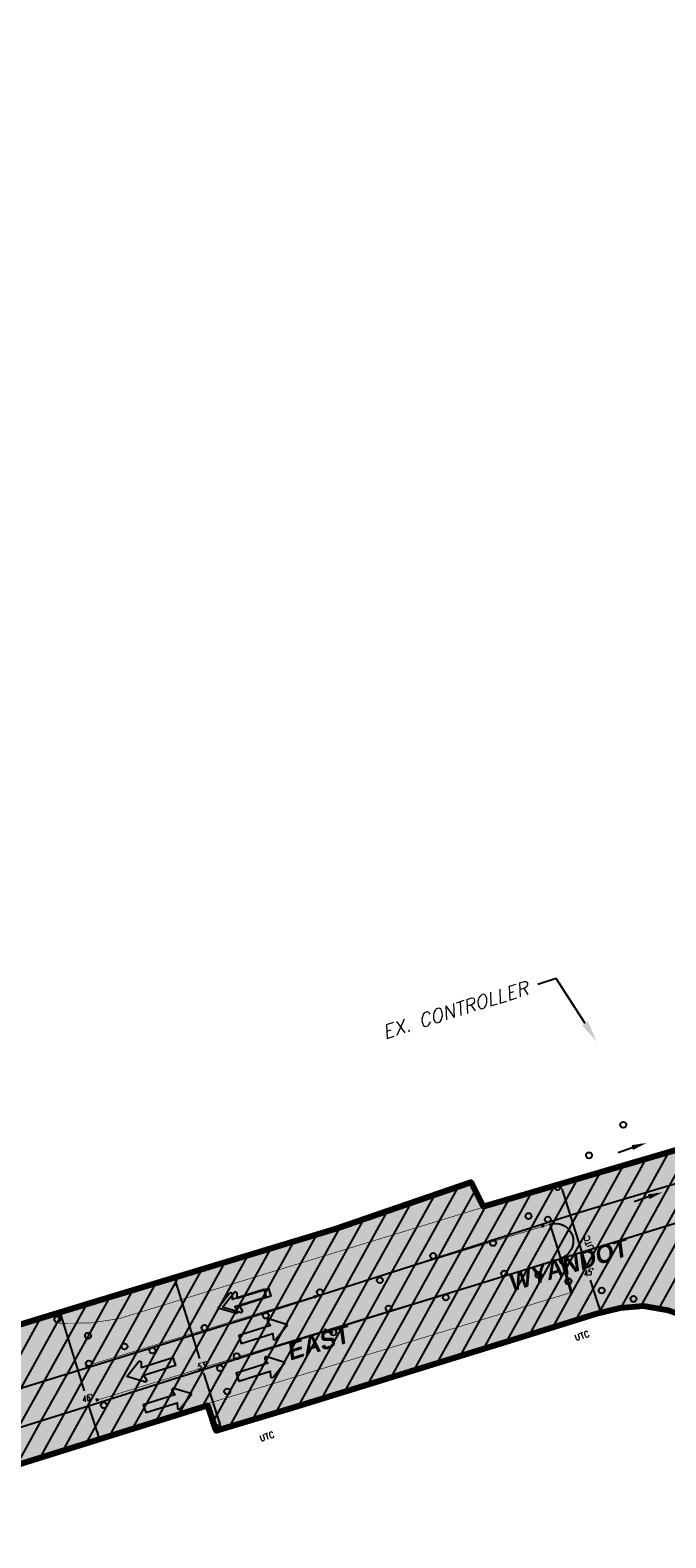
# Model space of a CAD drawing. Header units: feet. Extents: x 0 to 1837476, y 0 to 429622.
# Tile 12 of 33: x 1762470 to 1762683, y 426043 to 426550. Entities that reach past the tile are written whole.
import ezdxf
from ezdxf import colors
from ezdxf.entities.mleader import LeaderData, LeaderLine
from ezdxf.math import Vec2, Vec3

# ---------------------------------------------------------------- set-up
doc = ezdxf.new("R2010")
doc.units = ezdxf.units.FT
doc.header["$MEASUREMENT"] = 0
for name, color, linetype in [('A-ANNO-SYMB', 2, 'Continuous'), ('A-DETL-ANNO', 2, 'Continuous'), ('A-DETL-DIMS', 1, 'Continuous'), ('C-ANNO-TABL-TITL', 4, 'Continuous'), ('C-PAVEMENT-MARKING', 4, 'Continuous'), ('C-PAVEMENT-REFLECTORS', 4, 'Continuous'), ('C-PROJECT LIMITS', 3, 'Continuous'), ('HATCH', 4, 'Continuous'), ('MOT HATCH PH 1', 4, 'Continuous'), ('MOT HATCH PH 2', 3, 'Continuous'), ('MOT HATCH PH 3', 1, 'Continuous')]:
    doc.layers.add(name, color=color, linetype=linetype)
doc.styles.add('BCI Existing', font='simplex.shx', dxfattribs={"width": 0.75, "oblique": 15, "height": 0.08, "bigfont": 'bigfont.shx'})
doc.styles.add('L100', font='simplex.shx', dxfattribs={"height": 0.1, "bigfont": 'bigfont.shx'})
doc.styles.add('Matchline', font='bold.shx', dxfattribs={"oblique": 10, "height": 0.18})
doc.styles.add('STATION', font='ROMANS.shx', dxfattribs={"oblique": 15})
pattern_1 = [(61, (0, 0), (-4.919735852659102, 2.727054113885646), [])]

msp = doc.modelspace()

# ---------------------------------------------------------------- hatches: boundary and pattern name
at = {"layer": 'C-PAVEMENT-MARKING', "transparency": 33554687}
h = msp.add_hatch(color=256, dxfattribs=at)
h.dxf.hatch_style = 1
edge = h.paths.add_edge_path()
edge.add_line((1762647.836837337, 426137.3202691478), (1762644.304865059, 426148.7887115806))
edge.add_arc((1762646.070851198, 426143.0544903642), 6.000000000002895, -72.88257306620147, 107.1174269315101, ccw=False)
at = {"layer": 'C-PAVEMENT-REFLECTORS', "transparency": 33554687}
h = msp.add_hatch(color=256, dxfattribs=at)
h.dxf.hatch_style = 1
h.paths.add_polyline_path([(1762641.4919222, 426147.514196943), (1762642.430324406, 426147.829635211), (1762642.114886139, 426148.7680374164), (1762641.176483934, 426148.4525991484)])
h = msp.add_hatch(color=256, dxfattribs=at)
h.dxf.hatch_style = 1
h.paths.add_polyline_path([(1762644.984588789, 426135.9582907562), (1762645.922990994, 426136.2737290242), (1762645.607552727, 426137.2121312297), (1762644.669150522, 426136.8966929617)])
h = msp.add_hatch(color=256, dxfattribs=at)
h.dxf.hatch_style = 1
h.paths.add_polyline_path([(1762564.981486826, 426123.7761570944), (1762565.919889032, 426124.0915953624), (1762565.604450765, 426125.0299975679), (1762564.66604856, 426124.7145592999)])
h = msp.add_hatch(color=256, dxfattribs=at)
h.dxf.hatch_style = 1
h.paths.add_polyline_path([(1762568.476894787, 426112.5745335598), (1762569.415296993, 426112.8899718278), (1762569.099858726, 426113.8283740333), (1762568.16145652, 426113.5129357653)])
h = msp.add_hatch(color=256, dxfattribs=at)
h.dxf.hatch_style = 1
h.paths.add_polyline_path([(1762488.398228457, 426100.4435045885), (1762489.336630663, 426100.7589428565), (1762489.021192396, 426101.697345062), (1762488.08279019, 426101.381906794)])
h = msp.add_hatch(color=256, dxfattribs=at)
h.dxf.hatch_style = 1
h.paths.add_polyline_path([(1762491.852263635, 426089.1829205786), (1762492.790665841, 426089.4983588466), (1762492.475227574, 426090.4367610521), (1762491.536825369, 426090.121322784)])
at = {"layer": 'HATCH', "true_color": 0xe7e8e9, "transparency": 33554457}
h = msp.add_hatch(color=254, dxfattribs=at)
h.dxf.hatch_style = 1
h.paths.add_polyline_path([(1760925.006152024, 425620.9265758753), (1761185.213, 425702.346), (1761203.981, 425711.871), (1761219.393, 425720.268), (1761228.957, 425724.521), (1761251.355, 425731.039), (1761262.522, 425734.031), (1761281.079, 425738.038), (1761281.079, 425736.038), (1761301.079, 425736.038), (1761301.065250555, 425738.7793842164), (1761302.121, 425738.993), (1761312.828544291, 425742.035324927), (1761397.963, 425768.834), (1761466.388225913, 425790.6108577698), (1761562.384358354, 425821.4107790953), (1761699.771, 425868.804), (1761756.385194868, 425888.4197387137), (1761787.451, 425899.26), (1761818.407, 425910.673), (1761825.885197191, 425913.07152287), (1761843.429, 425919.356), (1761874.921899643, 425929.7690272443), (1761912.835280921, 425941.8332986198), (1761971.63, 425960.183), (1762008.945791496, 425971.7418095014), (1762015.622016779, 425973.8101133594), (1762017.989020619, 425966.1683012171), (1762027.541285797, 425969.1270560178), (1762025.174281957, 425976.76886816), (1762028.768, 425977.882), (1762090.655967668, 425997.0758490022), (1762189.794, 426028.222), (1762250.383, 426047.366), (1762305.07698418, 426065.3642135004), (1762391.074940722, 426092.1666583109), (1762413.9871748, 426099.1646079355), (1762414.533758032, 426077.6841821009), (1762424.459161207, 426080.7430046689), (1762423.852793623, 426102.1550634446), (1762489.657, 426122.276), (1762572.10079378, 426147.2370734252), (1762617.670468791, 426162.9352156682), (1762621.840897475, 426154.6673359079), (1762695.763879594, 426176.4043041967), (1762709.464456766, 426180.4145934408), (1762732.509, 426187.641), (1762748.939507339, 426191.7048998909), (1762749.473363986, 426192.0137638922), (1762749.652, 426192.875), (1762747.069294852, 426202.3169939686), (1762894.034, 426247.083), (1763148.561, 426325.283), (1763232.648, 426350.134), (1763489.421786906, 426428.8934664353), (1763677.453, 426490.96), (1763751.881, 426515.71), (1763797.084, 426530.126), (1763811.806, 426535.018), (1763811.753220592, 426534.4193019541), (1763814.466641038, 426527.2336852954), (1763945.110193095, 426567.8042258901), (1763943.182263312, 426574.9027676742), (1763971.62, 426583.3585), (1764000.241, 426591.785), (1764070.843512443, 426612.6494229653), (1764106.35659356, 426623.0025640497), (1764144.307, 426634.013), (1764188.443512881, 426647.0376141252), (1764231.089, 426659.619), (1764240.694240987, 426662.426040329), (1764350.528, 426694.459), (1764373.789, 426701.207), (1764494.759762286, 426738.5513833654), (1764486.299056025, 426737.9011375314), (1764483.373255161, 426738.1750967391), (1764411.122081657, 426715.849490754), (1764408.46347057, 426724.4629584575), (1764402.14810893, 426723.550993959), (1764402.157204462, 426723.572672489), (1764408.468336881, 426724.4737916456), (1764411.123541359, 426715.8743795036), (1764483.372525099, 426738.1823956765), (1764483.369978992, 426738.1823177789), (1764411.124811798, 426715.8759972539), (1764408.469112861, 426724.4753751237), (1764402.158483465, 426723.5769720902), (1764402.895491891, 426725.8928371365), (1764462.813805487, 426744.3502575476), (1764470.581807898, 426740.9676052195), (1764479.361977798, 426738.5513855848), (1764486.294339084, 426737.9135745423), (1764494.816, 426738.576), (1764538.725913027, 426752.2397554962), (1764582.635826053, 426765.9035109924), (1764585.618621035, 426767.4804767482), (1764588.227, 426769.227), (1764591.160694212, 426771.3614661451), (1764594.942363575, 426774.4398324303), (1764597.676455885, 426776.9395362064), (1764600.182141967, 426779.5232235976), (1764601.232208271, 426780.7787639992), (1764604.367032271, 426778.2942361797), (1764608.093824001, 426782.9964721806), (1764604.959, 426785.481), (1764605.338596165, 426785.9932437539), (1764606.529238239, 426787.6277729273), (1764607.437668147, 426788.9221344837), (1764680.186442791, 426810.3313258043), (1764683.061196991, 426809.0390303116), (1764688.044220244, 426807.0978953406), (1764691.025790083, 426806.3132252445), (1764693.246372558, 426805.8966836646), (1764698.127788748, 426805.3912821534), (1764702.24834706, 426805.348875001), (1764710.105708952, 426805.9632516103), (1764723.577733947, 426756.0019299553), (1764683.861, 426750.807), (1764674.277, 426749.276), (1764668.293735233, 426747.2042009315), (1764664.237093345, 426744.8021058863), (1764658.640364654, 426740.796048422), (1764612.562028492, 426725.3145813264), (1764613.171852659, 426723.4096050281), (1764600.25377275, 426719.0693695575), (1764600.146290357, 426719.1123440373), (1764597.441630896, 426719.7201442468), (1764595.239499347, 426720.0405999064), (1764592.852992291, 426720.2170750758), (1764590.97683955, 426720.2274663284), (1764588.481308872, 426720.0508150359), (1764586.698526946, 426719.792442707), (1764585.04315159, 426719.4487388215), (1764668.270037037, 426747.1950561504), (1764664.232886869, 426744.8089427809), (1764658.115, 426740.42), (1764654.447109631, 426737.1485883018), (1764650.996842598, 426733.3098151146), (1764649.571081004, 426731.4337194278), (1764648.177906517, 426729.0407897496), (1764647.642975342, 426727.7016446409), (1764647.001, 426724.985), (1764646.923054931, 426724.3165353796), (1764610.592259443, 426712.1722126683), (1764609.728278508, 426713.3414355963), (1764608.425908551, 426714.6957222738), (1764606.381838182, 426716.3419969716), (1764604.727462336, 426717.3548976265), (1764603.276397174, 426718.0546647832), (1764601.707863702, 426718.5812265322), (1764600.139330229, 426719.1077882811), (1764597.440613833, 426719.7169467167), (1764595.239333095, 426720.038564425), (1764592.853170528, 426720.2152744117), (1764590.977604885, 426720.2243997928), (1764588.482011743, 426720.0487997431), (1764586.70028505, 426719.7903136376), (1764585.040691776, 426719.446911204), (1764584.185, 426719.23), (1764557.367637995, 426711.5841529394), (1764505.627, 426695.61), (1764475.535, 426685.841), (1764471.49094803, 426683.7406214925), (1764466.799662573, 426679.9596016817), (1764419.03251441, 426665.1008763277), (1764406.770829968, 426658.1397736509), (1764399.534636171, 426660.0865954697), (1764388.596964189, 426658.7647929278), (1764475.455482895, 426685.8242308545), (1764471.485130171, 426683.7421056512), (1764465.897, 426679.228), (1764461.641656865, 426674.0768845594), (1764459.525, 426669.207), (1764458.635788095, 426664.9594789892), (1764416.312758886, 426651.6852382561), (1764416.009628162, 426652.3647587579), (1764414.272, 426653.776), (1764410.315, 426657.195), (1764399.496548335, 426660.0788876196), (1764388.569, 426658.755), (1764364.785, 426650.791), (1764273.796312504, 426622.0718921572), (1764244.871, 426613.106), (1764189.788491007, 426596.6081983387), (1764159.694, 426587.441), (1764132.542479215, 426578.8612740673), (1764075.444593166, 426560.8188704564), (1764015.664, 426541.933), (1763999.244627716, 426536.2874871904), (1763991.605, 426533.91), (1763990.949102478, 426534.2620784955), (1763989.876849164, 426539.0203480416), (1763988.191, 426544.53), (1763988.098449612, 426544.6396224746), (1763987.955737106, 426544.6543126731), (1763892.077783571, 426514.8196761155), (1763835.392, 426497.021), (1763828.329572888, 426494.7206875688), (1763830.523, 426487.3), (1763815.999, 426482.978), (1763767.397, 426468.527), (1763691.247, 426445.571), (1763618.359, 426425.062), (1763529.632, 426399.366), (1763519.901133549, 426396.2846455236), (1763401.181382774, 426358.6911139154), (1763385.02553144, 426353.5910730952), (1763346.03, 426341.227), (1763283.392, 426320.384), (1763245.535, 426307.569), (1763161.539, 426279.284), (1763079.022, 426252.537), (1763000.818, 426227.649), (1762959.111, 426214.439), (1762912.324, 426199.707), (1762837.869, 426176.763), (1762757.689, 426150.494), (1762752.905, 426141.251), (1762750.839293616, 426132.4079696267), (1762696.087751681, 426114.7812159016), (1762690.112049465, 426117.6232006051), (1762684.091, 426119.7929999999), (1762675.679259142, 426121.1951755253), (1762667.812, 426120.56), (1762659.566, 426118.562), (1762633.721059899, 426110.4899421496), (1762559.039, 426087.413), (1762532.195, 426079.373), (1762529.377, 426087.902), (1762425.987, 426055.647), (1762426.167367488, 426052.8621729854), (1762398.865999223, 426044.3000920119), (1762400.358, 426040.093), (1762339.249, 426018.759), (1762339.299, 426018.296), (1762319.075, 426012.296), (1762315.19291789, 426022.4935309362), (1762242.144, 425998.274), (1762245.09772444, 425987.6601185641), (1762228.735, 425983.436), (1762191.339, 425970.839), (1762180.602, 425968.216), (1762161.510489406, 425962.3925893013), (1762118.827426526, 425946.8176381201), (1762117.973909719, 425949.6936612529), (1761886.359971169, 425880.9460465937), (1761887.2004987, 425878.0662005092), (1761802.445, 425853.329), (1761698.601376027, 425824.0141163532), (1761645.198, 425808.683), (1761643.564289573, 425814.0905225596), (1761674.31977393, 425823.3823109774), (1761673.452151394, 425826.2541102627), (1761616.016165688, 425808.9016595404), (1761616.883788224, 425806.0298602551), (1761643.563210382, 425814.0901965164), (1761645.19204486, 425808.681206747), (1761636.750917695, 425806.04609071), (1761614.35804594, 425798.7832907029), (1761591.979, 425791.478), (1761589.702, 425799.168), (1761542.29331166, 425785.1297110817), (1761482.736, 425766.418), (1761435.898612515, 425751.7605413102), (1761437.252512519, 425747.443748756), (1761406.555497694, 425737.9327013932), (1761365.593152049, 425725.9715841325), (1761297.292, 425704.261), (1761291.528171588, 425702.5181844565), (1761209.992, 425677.106), (1761096.207, 425641.573), (1761036.888412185, 425623.0545518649), (1760994.7, 425609.883), (1760934.339483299, 425590.9459509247)])
at = {"layer": 'MOT HATCH PH 1', "transparency": 33554687}
h = msp.add_hatch(dxfattribs=at)
h.set_pattern_fill('ANSI31', color=256, scale=45, angle=16)
h.set_pattern_definition(pattern_1)
h.paths.add_polyline_path([(1760925.006152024, 425620.9265758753), (1760985.557, 425639.915), (1761089.084, 425672.354), (1761185.213, 425702.346), (1761203.981, 425711.871), (1761219.393, 425720.268), (1761228.957, 425724.521), (1761251.355, 425731.039), (1761262.522, 425734.0310000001), (1761265.587487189, 425734.7370855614), (1761273.382915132, 425736.3761897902), (1761281.079, 425738.038), (1761288.371828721, 425737.8730324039), (1761295.754238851, 425738.0399422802), (1761302.121, 425738.993), (1761312.828544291, 425742.035324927), (1761397.963, 425768.834), (1761466.388225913, 425790.6108577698), (1761562.476849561, 425821.442685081), (1761633.612, 425845.941), (1761699.771, 425868.804), (1761756.385194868, 425888.4197387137), (1761787.451, 425899.26), (1761818.407, 425910.673), (1761825.885197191, 425913.07152287), (1761843.429, 425919.356), (1761874.921899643, 425929.7690272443), (1761876.376, 425930.243), (1761912.835280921, 425941.8332986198), (1761971.63, 425960.183), (1762008.945791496, 425971.7418095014), (1762090.655967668, 425997.0758490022), (1762100.08, 426000.024), (1762189.794, 426028.2220000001), (1762216.576909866, 426036.6791754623), (1762250.383, 426047.366), (1762300.406, 426063.192), (1762373.166, 426086.863), (1762380.554, 426089.17), (1762391.074940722, 426092.1666583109), (1762489.657, 426122.276), (1762572.10079378, 426147.2370734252), (1762617.670468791, 426162.9352156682), (1762621.840897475, 426154.6673359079), (1762695.763879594, 426176.4043041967), (1762709.464456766, 426180.4145934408), (1762732.509, 426187.641), (1762748.939507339, 426191.7048998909), (1762749.473363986, 426192.0137638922), (1762749.666470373, 426192.8216185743), (1762747.147239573, 426202.0243786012), (1762894.034, 426247.083), (1762945.806, 426262.982), (1762999.552, 426280.004), (1763065.78, 426300.473), (1763148.561, 426325.283), (1763232.648, 426350.134), (1763332.764, 426380.195), (1763367.447, 426390.933), (1763489.421786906, 426428.8934664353), (1763519.376, 426438.205), (1763606.594, 426467.319), (1763677.453, 426490.96), (1763797.084, 426530.126), (1763811.753220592, 426534.4193019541), (1763814.466641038, 426527.2336852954), (1763845.828, 426537.325), (1763889.379812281, 426550.7089263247), (1763945.041845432, 426567.7492498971), (1763943.182263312, 426574.9027676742), (1763971.62, 426583.3585), (1764000.241, 426591.785), (1764070.843512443, 426612.6494229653), (1764144.307, 426634.013), (1764231.089, 426659.619), (1764240.694240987, 426662.426040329), (1764350.528, 426694.459), (1764373.789, 426701.207), (1764381.898874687, 426704.7311897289), (1764394.127, 426713.3079999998), (1764400.554569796, 426720.7803394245), (1764402.895491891, 426725.8928371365), (1764462.813805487, 426744.3502575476), (1764468.194615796, 426741.832210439), (1764472.969, 426740.103), (1764479.361977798, 426738.5513855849), (1764486.294339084, 426737.9135745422), (1764494.816, 426738.5759999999), (1764538.725913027, 426752.2397554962), (1764578.979686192, 426764.7813584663), (1764584.008979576, 426766.5576321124), (1764588.227, 426769.227), (1764592.848665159, 426772.6836293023), (1764598.514314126, 426777.7564714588), (1764603.260048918, 426783.2641756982), (1764607.437668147, 426788.9221344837), (1764680.186442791, 426810.3313258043), (1764688.044220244, 426807.0978953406), (1764694.556142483, 426805.7051283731), (1764699.37731626, 426805.3240874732), (1764703.818839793, 426805.4293146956), (1764709.075633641, 426806.2518185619), (1764713.948709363, 426790.5019059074), (1764602.972, 426756.635), (1764496.032087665, 426722.5248536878), (1764379.063992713, 426685.8427128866), (1764236.376, 426641.55), (1764150.247, 426614.859), (1764084.291, 426594.402), (1763911.504695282, 426544.7026908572), (1763773.82, 426502.639), (1763757.35, 426497.032), (1763688.297, 426475.648), (1763679.659, 426472.195), (1763671.649, 426470.523), (1763610.438, 426451.304), (1763523.402, 426423.643), (1763385.809, 426380.491), (1763337.149, 426365.414), (1763275.166, 426345.839), (1763240.019, 426334.934), (1763153.486, 426307.48), (1763078.079041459, 426283.3076121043), (1763029.615511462, 426267.9462785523), (1762951.922, 426243.787), (1762899.582, 426227.274), (1762828.885, 426205.224), (1762800.221, 426196.494), (1762653.171, 426152.458), (1762549.008, 426119.214), (1762488.905, 426100.604), (1762404.883, 426074.71), (1762384.719, 426068.342), (1762308.138, 426044.328), (1762255.054, 426027.828), (1762197.188, 426009.402), (1762139.229, 425991.713), (1762105.643, 425981.437), (1762034.594, 425959.083), (1761977.851, 425941.336), (1761882, 425911.161), (1761792.779, 425881.427), (1761638.396, 425829.461), (1761586.215, 425811.963), (1761567.607450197, 425805.3213118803), (1761540.483, 425796.689), (1761479.25, 425777.569), (1761402.416, 425753.26), (1761305.532, 425723.165), (1761208.125, 425692.813), (1761092.834, 425656.708), (1760990.154, 425624.588), (1760929.837897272, 425605.6421431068)])
at = {"layer": 'MOT HATCH PH 2', "transparency": 33554687}
h = msp.add_hatch(dxfattribs=at)
h.set_pattern_fill('ANSI31', color=256, scale=45, angle=16)
h.set_pattern_definition(pattern_1)
h.paths.add_polyline_path([(1760934.339483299, 425590.9459509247), (1760994.132581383, 425609.7054251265), (1761036.888412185, 425623.0545518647), (1761096.207, 425641.5730000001), (1761209.992, 425677.106), (1761291.528171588, 425702.5181844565), (1761297.292, 425704.261), (1761361.88469307, 425724.8398996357), (1761386.73805901, 425732.3565701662), (1761407.085, 425738.034), (1761437.617438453, 425745.7609504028), (1761467.347933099, 425752.8098350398), (1761485.363, 425757.524), (1761496.135446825, 425760.6632637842), (1761507.704350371, 425764.4937832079), (1761526.512196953, 425771.7835121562), (1761533.126471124, 425774.3883446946), (1761537.747608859, 425775.9798210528), (1761546.616153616, 425778.5346069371), (1761553.696, 425780.123), (1761562.982, 425781.599), (1761573.160234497, 425784.9593566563), (1761614.35804594, 425798.7832907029), (1761636.750917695, 425806.04609071), (1761663.786502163, 425814.1837555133), (1761698.601376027, 425824.0141163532), (1761714.346, 425828.408), (1761771.977986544, 425844.6358319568), (1761802.445, 425853.329), (1761891.116, 425879.209), (1761955.632099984, 425898.6562754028), (1762011.287, 425914.758), (1762044.377, 425924.723), (1762120.719, 425947.379), (1762158.956999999, 425961.32), (1762161.510489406, 425962.3925893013), (1762180.602, 425968.216), (1762186.910495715, 425969.8412101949), (1762228.735, 425983.436), (1762240.911, 425986.495), (1762245.083001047, 425987.5735671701), (1762256.783, 425990.912), (1762296.531986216, 426004.5919068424), (1762319.075, 426012.296), (1762339.299, 426018.296), (1762339.249, 426018.759), (1762400.358, 426040.093), (1762401.39, 426037.649), (1762430.035, 426046.465), (1762429.015, 426049.645), (1762426.294, 426050.907), (1762425.987, 426055.647), (1762529.377, 426087.902), (1762532.195, 426079.373), (1762592.498791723, 426097.8225654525), (1762633.721059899, 426110.4899421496), (1762659.566, 426118.562), (1762667.812, 426120.56), (1762675.679259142, 426121.1951755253), (1762684.091, 426119.793), (1762690.112049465, 426117.6232006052), (1762696.087751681, 426114.7812159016), (1762750.839293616, 426132.4079696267), (1762752.905, 426141.251), (1762757.689, 426150.494), (1762837.869, 426176.763), (1762912.324, 426199.707), (1762959.111, 426214.439), (1763000.818, 426227.649), (1763079.022, 426252.537), (1763161.539, 426279.284), (1763245.535, 426307.569), (1763283.392, 426320.384), (1763346.03, 426341.227), (1763385.02553144, 426353.5910730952), (1763401.181382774, 426358.6911139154), (1763519.901133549, 426396.2846455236), (1763529.632, 426399.366), (1763618.359, 426425.062), (1763691.247, 426445.571), (1763767.397, 426468.527), (1763815.999, 426482.978), (1763830.523, 426487.3), (1763837.094, 426486.317), (1763842.309, 426484.123), (1763849.917128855, 426481.7320076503), (1763845.33, 426487.725), (1763841.862, 426490.515), (1763838.1228862, 426493.2760503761), (1763835.857, 426495.028), (1763835.050836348, 426496.3664693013), (1763835.392, 426497.0209999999), (1763851.772970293, 426502.2448495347), (1763877.342, 426510.153), (1763904.057, 426518.52), (1763954.999997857, 426534.4590320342), (1763987.955737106, 426544.6543126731), (1763988.191, 426544.53), (1763989.876849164, 426539.0203480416), (1763990.949102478, 426534.2620784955), (1763991.605, 426533.91), (1763999.244627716, 426536.2874871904), (1764015.664, 426541.933), (1764075.444593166, 426560.8188704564), (1764132.542479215, 426578.8612740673), (1764159.694, 426587.441), (1764189.788491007, 426596.6081983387), (1764244.871, 426613.106), (1764273.796312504, 426622.0718921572), (1764364.785, 426650.791), (1764388.569, 426658.755), (1764399.496548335, 426660.0788876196), (1764410.315, 426657.195), (1764416.009628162, 426652.3647587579), (1764416.312758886, 426651.6852382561), (1764458.635788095, 426664.9594789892), (1764459.525, 426669.207), (1764461.641656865, 426674.0768845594), (1764465.897, 426679.228), (1764471.49094803, 426683.7406214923), (1764475.535, 426685.841), (1764505.627, 426695.61), (1764557.367637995, 426711.5841529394), (1764584.185, 426719.23), (1764585.040691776, 426719.446911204), (1764586.70028505, 426719.7903136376), (1764588.482011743, 426720.0487997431), (1764590.977604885, 426720.2243997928), (1764592.853170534, 426720.2152744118), (1764595.239333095, 426720.038564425), (1764597.440613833, 426719.7169467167), (1764600.139330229, 426719.1077882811), (1764601.707863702, 426718.5812265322), (1764603.276397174, 426718.0546647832), (1764604.727462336, 426717.3548976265), (1764606.381838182, 426716.3419969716), (1764608.425908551, 426714.6957222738), (1764609.192658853, 426713.9334763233), (1764609.728278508, 426713.3414355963), (1764610.592259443, 426712.1722126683), (1764646.923054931, 426724.3165353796), (1764647.001, 426724.985), (1764647.642975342, 426727.7016446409), (1764648.177906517, 426729.0407897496), (1764649.571081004, 426731.4337194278), (1764650.996842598, 426733.3098151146), (1764654.447109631, 426737.1485883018), (1764658.115, 426740.42), (1764664.237093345, 426744.8021058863), (1764668.293735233, 426747.2042009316), (1764674.277, 426749.276), (1764683.861, 426750.807), (1764713.803, 426755.057), (1764723.593858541, 426756.1846434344), (1764717.112763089, 426780.2199384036), (1764607.608, 426745.993), (1764499.344084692, 426712.0353029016), (1764382.037319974, 426676.2949736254), (1764247.123894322, 426634.2825305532), (1764153.099, 426604.858), (1764112.21046867, 426592.2700874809), (1763912.668079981, 426534.0581075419), (1763803.282, 426500.642), (1763716.434382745, 426473.2759797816), (1763638.002, 426448.727), (1763613.427, 426440.677), (1763526.496, 426413.941), (1763389.4, 426370.965), (1763340.332, 426355.341), (1763278.297, 426335.64), (1763242.923, 426324.445), (1763156.755, 426296.79), (1763073.616, 426270.658), (1763032.720250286, 426257.8796734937), (1762988.651, 426244.171), (1762954.014, 426233.118), (1762903.1, 426216.909), (1762832.403, 426194.354), (1762803.296, 426185.15), (1762649.01, 426137.436), (1762552.047, 426107.574), (1762491.014, 426088.201), (1762387.256, 426055.787), (1762311.263, 426031.812), (1762200.462, 425998.041), (1762109.7, 425969.588), (1762004.415891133, 425936.7357692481), (1762000.69955288, 425948.4821372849), (1761977.851, 425941.336), (1761882, 425911.161), (1761792.779, 425881.427), (1761706.122, 425852.278), (1761638.396, 425829.461), (1761586.215, 425811.963), (1761540.483, 425796.689), (1761479.25, 425777.569), (1761402.416, 425753.26), (1761305.532, 425723.165), (1761208.125, 425692.813), (1761092.834, 425656.708), (1760990.154, 425624.588), (1760929.859662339, 425605.5939558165)])
at = {"layer": 'MOT HATCH PH 3', "transparency": 33554687}
h = msp.add_hatch(dxfattribs=at)
h.set_pattern_fill('ANSI31', color=256, scale=45, angle=16)
h.set_pattern_definition(pattern_1)
h.paths.add_polyline_path([(1762000.69955288, 425948.4821372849), (1762034.594, 425959.083), (1762105.643, 425981.437), (1762139.229, 425991.713), (1762197.188, 426009.402), (1762255.054, 426027.828), (1762308.138, 426044.328), (1762384.719, 426068.342), (1762404.883, 426074.71), (1762488.905, 426100.604), (1762549.008, 426119.214), (1762653.171, 426152.458), (1762800.221, 426196.494), (1762828.885, 426205.224), (1762899.582, 426227.274), (1762951.922, 426243.787), (1763029.615511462, 426267.9462785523), (1763078.079041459, 426283.3076121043), (1763153.486, 426307.48), (1763240.019, 426334.934), (1763275.166, 426345.839), (1763337.149, 426365.414), (1763385.809, 426380.491), (1763523.402, 426423.643), (1763610.438, 426451.304), (1763671.649, 426470.523), (1763757.35, 426497.032), (1763773.82, 426502.639), (1763909.694296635, 426543.6074101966), (1764009.552114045, 426572.7386704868), (1764109.409931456, 426601.8699307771), (1764150.247, 426614.859), (1764236.376, 426641.55), (1764379.063992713, 426685.8427128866), (1764496.032087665, 426722.5248536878), (1764579.538, 426749.024), (1764602.972, 426756.635), (1764713.948709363, 426790.5019059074), (1764717.112763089, 426780.2199384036), (1764607.608, 426745.993), (1764581.904, 426738.368), (1764499.344084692, 426712.0353029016), (1764382.037319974, 426676.2949736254), (1764247.123894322, 426634.2825305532), (1764153.099, 426604.858), (1764112.21046867, 426592.2700874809), (1764012.439274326, 426563.1640975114), (1763912.668079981, 426534.0581075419), (1763803.282, 426500.642), (1763759.986, 426486.813), (1763716.434382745, 426473.2759797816), (1763638.002, 426448.727), (1763613.427, 426440.677), (1763526.496, 426413.941), (1763389.4, 426370.965), (1763340.332, 426355.341), (1763278.297, 426335.64), (1763156.755, 426296.79), (1763073.616, 426270.658), (1762994.895, 426245.844), (1762954.014, 426233.118), (1762903.1, 426216.909), (1762832.403, 426194.354), (1762803.296, 426185.15), (1762649.01, 426137.436), (1762552.047, 426107.574), (1762491.014, 426088.201), (1762387.256, 426055.787), (1762311.263, 426031.812), (1762258.591, 426015.767), (1762200.462, 425998.041), (1762146.727, 425981.523), (1762109.7, 425969.588), (1762038.151, 425946.962), (1762004.415891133, 425936.7357692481)])

# ---------------------------------------------------------------- linework, layer by layer
at = {"layer": 'A-DETL-ANNO'}
for p, q in [((1762648.352535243, 426160.3465740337, -519.2537263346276), (1762656.278716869, 426134.9718189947, -519.2537263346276)), ((1762518.574199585, 426129.0491420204, -519.2537263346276), (1762526.50038121, 426103.6743869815, -519.2537263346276)), ((1762661.430012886, 426118.8795336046, -519.2537263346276), (1762657.829135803, 426130.0083318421, -519.2537263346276)), ((1762479.928464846, 426118.1658855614, -519.2537263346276), (1762487.854646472, 426092.7911305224, -519.2537263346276)), ((1762533.527618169, 426081.5764933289, -519.2537263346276), (1762528.050800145, 426098.7108998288, -519.2537263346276)), ((1762493.005942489, 426076.6988451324, -519.2537263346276), (1762489.405065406, 426087.8276433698, -519.2537263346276))]:
    msp.add_line(p, q, dxfattribs=at)
for points in [[(1762648.245249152, 426159.2925661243, -519.2537263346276), (1762649.040679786, 426159.5410306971, -519.2537263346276), (1762647.897570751, 426161.803090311, -519.2537263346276)], [(1762518.466913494, 426127.995134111, -519.2537263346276), (1762519.262344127, 426128.2435986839, -519.2537263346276), (1762518.119235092, 426130.5056582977, -519.2537263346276)], [(1762479.821178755, 426117.1118776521, -519.2537263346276), (1762480.616609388, 426117.3603422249, -519.2537263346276), (1762479.473500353, 426119.6224018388, -519.2537263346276)], [(1762660.300141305, 426121.0246655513, 851.7021307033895), (1762661.095571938, 426121.2731301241, 851.7021307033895), (1762661.44325034, 426118.7626059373, 851.7021307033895)], [(1762532.8434045, 426082.2949029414, 851.7021307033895), (1762533.638835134, 426082.5433675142, 851.7021307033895), (1762533.986513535, 426080.0328433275, 851.7021307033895)], [(1762491.876070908, 426078.843977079, 851.7021307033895), (1762492.671501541, 426079.0924416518, 851.7021307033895), (1762493.019179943, 426076.5819174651, 851.7021307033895)]]:
    msp.add_solid(points, dxfattribs=at)
at = {"layer": 'A-DETL-DIMS', "elevation": -519.2537263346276}
for points in [[(1762674.951421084, 426175.4878011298), (1762667.177026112, 426172.7673441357)], [(1762680.294780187, 426158.9588956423), (1762672.520385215, 426156.2384386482)]]:
    msp.add_lwpolyline(points, dxfattribs=at)
at = {"layer": 'A-DETL-DIMS'}
for points in [[(1762671.642275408, 426175.2925628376, -519.2537263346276), (1762672.150015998, 426173.7051190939, -519.2537263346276), (1762676.658476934, 426176.0220627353, -519.2537263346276)], [(1762677.118860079, 426158.7782186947, -519.2537263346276), (1762677.626600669, 426157.1907749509, -519.2537263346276), (1762682.135061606, 426159.5077185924, -519.2537263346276)]]:
    msp.add_solid(points, dxfattribs=at)
at = {"layer": 'C-PAVEMENT-MARKING'}
for points, const_width, elevation in [([(1762479.471, 426115.506), (1762489.788, 426115.579), (1762499.495, 426117.044), (1762640.307480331, 426160.1148197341)], 0.2, 850.5190000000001), ([(1762488.441635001, 426101.1142649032), (1762644.326883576, 426148.7954464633)], 0.2, 850.5190000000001), ([(1762491.946878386, 426089.6376237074), (1762647.836843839, 426137.3202480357)], 0.2, 850.5190000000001), ([(1762647.929629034, 426137.4224975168), (1762651.477185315, 426125.80342159)], 1, 849.821), ([(1762495.4568386, 426078.1624252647), (1762651.346804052, 426125.845049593)], 0.2, 850.5190000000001)]:
    msp.add_lwpolyline(points, dxfattribs=dict(at, const_width=const_width, elevation=elevation))
msp.add_lwpolyline([(1762647.836837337, 426137.3202691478), (1762644.304865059, 426148.7887115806, -1), (1762647.836837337, 426137.3202691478, 1.391028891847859)], format="xyb", close=True, dxfattribs=at)
at = {"layer": 'HATCH', "lineweight": 80}
for points in [[(1762391.074940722, 426092.1666583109), (1762489.657, 426122.276), (1762572.10079378, 426147.2370734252), (1762617.670468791, 426162.9352156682), (1762621.840897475, 426154.6673359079), (1762695.763879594, 426176.4043041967), (1762709.464456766, 426180.4145934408), (1762732.509, 426187.641), (1762748.939507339, 426191.7048998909), (1762749.473363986, 426192.0137638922), (1762749.652, 426192.875), (1762747.069294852, 426202.3169939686), (1762894.034, 426247.083), (1763148.561, 426325.283), (1763232.648, 426350.134), (1763489.421786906, 426428.8934664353), (1763677.453, 426490.96), (1763751.881, 426515.71), (1763797.084, 426530.126), (1763811.806, 426535.018), (1763811.753220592, 426534.4193019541), (1763814.466641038, 426527.2336852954), (1763945.110193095, 426567.8042258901)], [(1763000.818, 426227.649), (1762959.111, 426214.439), (1762912.324, 426199.707), (1762837.869, 426176.763), (1762757.689, 426150.494), (1762752.905, 426141.251), (1762750.839293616, 426132.4079696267), (1762696.143062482, 426114.6242414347), (1762690.112049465, 426117.6232006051), (1762684.091, 426119.7929999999), (1762675.679259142, 426121.1951755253), (1762667.812, 426120.56), (1762659.566, 426118.562), (1762633.721059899, 426110.4899421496), (1762559.039, 426087.413), (1762532.195, 426079.373), (1762529.377, 426087.902), (1762425.987, 426055.647)]]:
    msp.add_lwpolyline(points, dxfattribs=at)
at = {"layer": 'MOT HATCH PH 1', "elevation": -519.2537263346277}
msp.add_lwpolyline([(1762404.883, 426074.71), (1762488.905, 426100.604), (1762549.008, 426119.214), (1762653.171, 426152.458), (1762800.221, 426196.494), (1762899.582, 426227.274), (1762951.922, 426243.787), (1763029.615511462, 426267.9462785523), (1763078.079041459, 426283.3076121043), (1763153.486, 426307.48), (1763240.019, 426334.934), (1763275.166, 426345.839), (1763337.149, 426365.414), (1763385.809, 426380.491), (1763523.402, 426423.643), (1763610.438, 426451.304), (1763671.649, 426470.523), (1763679.528801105, 426472.7958749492), (1763688.297, 426475.648), (1763712.76, 426483.286), (1763757.35, 426497.032), (1763773.82, 426502.639), (1763911.504695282, 426544.7026908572)], dxfattribs=at)
at = {"layer": 'MOT HATCH PH 1', "elevation": -519.2537263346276}
for points in [[(1762502.147292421, 426097.6390290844), (1762506.090743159, 426102.6062383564, -0.5817760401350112), (1762506.955204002, 426102.4720175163), (1762507.001451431, 426100.6403988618), (1762517.631610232, 426103.9588528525), (1762518.459951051, 426101.3070153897), (1762507.854770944, 426097.9943298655), (1762508.788529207, 426096.5181197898, -0.736529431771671), (1762508.071546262, 426095.8758048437)], [(1762523.995066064, 426091.7685002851), (1762517.925445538, 426093.6079780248, 0.5817760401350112), (1762517.291079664, 426093.0055763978), (1762518.295598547, 426091.4732880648), (1762507.666597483, 426088.1511277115), (1762508.494938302, 426085.4992902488), (1762519.100118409, 426088.8119757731), (1762519.172626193, 426087.0667413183, 0.736529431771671), (1762520.127733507, 426086.9467285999)]]:
    msp.add_lwpolyline(points, format="xyb", close=True, dxfattribs=at)
at = {"layer": 'MOT HATCH PH 1'}
for centre in [(1762668.856071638, 426182.1383954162), (1762657.35026727, 426171.8750925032), (1762646.782942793, 426161.224438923), (1762637.014573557, 426151.5038496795), (1762625.121871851, 426142.4807723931), (1762587.106436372, 426129.9620563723), (1762478.811307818, 426116.8151834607), (1762548.833977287, 426118.0580517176), (1762489.124044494, 426111.3205006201), (1762501.353058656, 426107.7102091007), (1762510.743277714, 426106.357472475)]:
    msp.add_circle(centre, 1, dxfattribs=at)
at = {"layer": 'MOT HATCH PH 2'}
for points in [[(1763912.668079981, 426534.0581075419), (1763803.282, 426500.642), (1763716.434382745, 426473.2759797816), (1763638.002, 426448.727), (1763613.427, 426440.677), (1763526.496, 426413.941), (1763389.4, 426370.965), (1763340.332, 426355.341), (1763278.297, 426335.64), (1763242.923, 426324.445), (1763156.755, 426296.79), (1763073.616, 426270.658), (1763032.720250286, 426257.8796734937), (1762988.651, 426244.171), (1762954.014, 426233.118), (1762903.1, 426216.909), (1762832.403, 426194.354), (1762803.296, 426185.15), (1762649.01, 426137.436), (1762552.047, 426107.574), (1762491.014, 426088.201), (1762387.256, 426055.787)], [(1762425.987, 426055.647), (1762529.377, 426087.902), (1762532.195, 426079.373), (1762592.498791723, 426097.8225654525), (1762633.721059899, 426110.4899421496), (1762659.566, 426118.562), (1762667.812, 426120.56), (1762675.679259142, 426121.1951755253), (1762684.091, 426119.793), (1762690.112049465, 426117.6232006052), (1762696.143062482, 426114.6242414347), (1762750.839293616, 426132.4079696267), (1762752.905, 426141.251), (1762757.689, 426150.494), (1762837.869, 426176.763), (1762912.324, 426199.707), (1762959.111, 426214.439), (1763000.818, 426227.649)]]:
    msp.add_lwpolyline(points, dxfattribs=at)
at = {"layer": 'MOT HATCH PH 2', "elevation": -519.2537263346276}
for points in [[(1762534.238229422, 426120.881757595), (1762538.18168016, 426125.8489668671, -0.5817760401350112), (1762539.046141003, 426125.7147460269), (1762539.092388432, 426123.8831273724), (1762549.722547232, 426127.2015813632), (1762550.550888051, 426124.5497439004), (1762539.945707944, 426121.2370583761), (1762540.879466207, 426119.7608483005, -0.736529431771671), (1762540.162483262, 426119.1185333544)], [(1762556.086003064, 426115.0112287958), (1762550.016382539, 426116.8507065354, 0.5817760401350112), (1762549.382016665, 426116.2483049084), (1762550.386535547, 426114.7160165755), (1762539.757534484, 426111.3938562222), (1762540.585875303, 426108.7420187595), (1762551.19105541, 426112.0547042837), (1762551.263563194, 426110.3094698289, 0.736529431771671), (1762552.218670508, 426110.1894571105)]]:
    msp.add_lwpolyline(points, format="xyb", close=True, dxfattribs=at)
at = {"layer": 'MOT HATCH PH 2'}
for centre in [(1762628.87603343, 426132.1888708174), (1762640.365088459, 426131.7900952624), (1762650.422377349, 426129.6088965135), (1762661.619895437, 426126.5063779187), (1762590.072308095, 426120.4671605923), (1762672.307893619, 426123.6705323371), (1762539.057924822, 426104.4170830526), (1762535.888466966, 426092.6092068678), (1762532.205123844, 426080.5206055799)]:
    msp.add_circle(centre, 1, dxfattribs=at)
at = {"layer": 'MOT HATCH PH 3'}
for points in [[(1762404.883, 426074.71), (1762488.905, 426100.604), (1762549.008, 426119.214), (1762653.171, 426152.458), (1762800.221, 426196.494), (1762828.885, 426205.224), (1762899.582, 426227.274), (1762951.922, 426243.787), (1763029.615511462, 426267.9462785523), (1763078.079041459, 426283.3076121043), (1763153.486, 426307.48), (1763240.019, 426334.934), (1763275.166, 426345.839), (1763337.149, 426365.414), (1763385.809, 426380.491), (1763523.402, 426423.643), (1763610.438, 426451.304), (1763671.649, 426470.523), (1763757.35, 426497.032), (1763773.82, 426502.639), (1763909.694296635, 426543.6074101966)], [(1763912.668079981, 426534.0581075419), (1763803.282, 426500.642), (1763759.986, 426486.813), (1763716.434382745, 426473.2759797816), (1763638.002, 426448.727), (1763613.427, 426440.677), (1763526.496, 426413.941), (1763389.4, 426370.965), (1763340.332, 426355.341), (1763278.297, 426335.64), (1763156.755, 426296.79), (1763073.616, 426270.658), (1762994.895, 426245.844), (1762954.014, 426233.118), (1762903.1, 426216.909), (1762832.403, 426194.354), (1762803.296, 426185.15), (1762649.01, 426137.436), (1762552.047, 426107.574), (1762491.014, 426088.201), (1762387.256, 426055.787)]]:
    msp.add_lwpolyline(points, dxfattribs=at)
at = {"layer": 'MOT HATCH PH 3', "elevation": -519.2537263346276}
for points in [[(1762532.670943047, 426120.6302904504), (1762536.614393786, 426125.5974997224, -0.5817760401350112), (1762537.478854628, 426125.4632788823), (1762537.525102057, 426123.6316602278), (1762548.155260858, 426126.9501142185), (1762548.983601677, 426124.2982767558), (1762538.37842157, 426120.9855912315), (1762539.312179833, 426119.5093811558, -0.736529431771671), (1762538.595196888, 426118.8670662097)], [(1762555.214491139, 426102.3748376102), (1762549.144870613, 426104.2143153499, 0.5817760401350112), (1762548.510504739, 426103.6119137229), (1762549.515023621, 426102.0796253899), (1762538.886022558, 426098.7574650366), (1762539.714363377, 426096.1056275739), (1762550.319543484, 426099.4183130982), (1762550.392051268, 426097.6730786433, 0.736529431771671), (1762551.347158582, 426097.553065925)]]:
    msp.add_lwpolyline(points, format="xyb", close=True, dxfattribs=at)
at = {"layer": 'MOT HATCH PH 3'}
for centre in [(1762643.51195385, 426150.3511497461), (1762605.004635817, 426138.1087215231), (1762648.5953835, 426136.3369938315), (1762566.981595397, 426125.9105674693), (1762609.279791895, 426124.1907567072), (1762528.233313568, 426113.9384324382), (1762571.483370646, 426112.4361512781), (1762489.413963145, 426101.9476307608), (1762533.46745127, 426100.4249273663), (1762494.405170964, 426087.9582926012)]:
    msp.add_circle(centre, 1, dxfattribs=at)

# ---------------------------------------------------------------- texts
at = {"layer": 'A-DETL-ANNO', "char_height": 2.00000013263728, "attachment_point": 5, "rotation": 17.346969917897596, "style": 'BCI Existing'}
for s, insert in [("\\A1;45'", (1762657.053926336, 426132.4900754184, -519.2537263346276)), ("\\A1;53'", (1762527.275590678, 426101.1926434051, -519.2537263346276)), ("\\A1;46'", (1762488.629855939, 426090.3093869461, -519.2537263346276))]:
    msp.add_mtext(s, dxfattribs=dict(at, insert=insert))
at = {"layer": 'C-ANNO-TABL-TITL', "char_height": 6.000000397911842, "attachment_point": 3, "rotation": 17.282528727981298, "style": 'Matchline'}
for s, insert, width in [('WYANDOT', (1762668.928016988, 426144.0177715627, -519.2537263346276), 55.42234360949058), ('EAST', (1762575.508761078, 426114.9677780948, -519.2537263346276), 26.48904316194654)]:
    msp.add_mtext(s, dxfattribs=dict(at, insert=insert, width=width))
at = {"layer": 'C-PROJECT LIMITS', "color": 8, "char_height": 2.00000013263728, "width": 72.96519814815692, "attachment_point": 1, "style": 'L100'}
for insert, rotation in [((1762657.267042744, 426139.7208146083, -519.2537263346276), 111.30453112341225), ((1762652.284773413, 426111.5243176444, -519.2537263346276), 17.4114111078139), ((1762546.479391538, 426077.7136102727, -519.2537263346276), 17.411411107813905)]:
    msp.add_mtext('UTC', dxfattribs=dict(at, insert=insert, rotation=rotation))

# ---------------------------------------------------------------- leaders
at = {"layer": 'A-ANNO-SYMB'}
ml = msp.add_multileader_mtext('Standard', dxfattribs=at)
ml.set_content('{\\Fsimplex|c0;EX. CONTROLLER}', color=256, style='STATION')
ml.set_leader_properties()
ml.build(insert=Vec2(0, 0))
ml.multileader.update_dxf_attribs({"dogleg_length": 0.36, "arrow_head_size": 7.200004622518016})
ctx = ml.context
ctx.base_point, ctx.char_height, ctx.arrow_head_size, ctx.landing_gap_size, ctx.plane_origin, ctx.plane_x_axis, ctx.plane_y_axis = Vec3(1762578.784011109, 426210.1442907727, -519.2537263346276), 4.512002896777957, 7.200004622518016, 3.600002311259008, Vec3(1762551.102379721, 426216.2634975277, -519.2537263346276), Vec3(0.9545166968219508, 0.2981574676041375), Vec3(-0.2981574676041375, 0.9545166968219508)
ctx.text_align_type = 2
notes = []
notes.append((ctx, [(1, (1, 1, 0), (1762646.276413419, 426231.2265450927, -519.2537263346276), (-0.9545166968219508, -0.2981574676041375), 6.451997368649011, [(0, [(1762659.9180404, 426210.1270091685, -519.2537263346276)], 0, [])])]))
ctx.mtext.insert, ctx.mtext.text_direction, ctx.mtext.rotation, ctx.mtext.alignment, ctx.mtext.flow_direction = Vec3(1762636.008968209, 426230.3828573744, -519.2537263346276), Vec3(0.9545166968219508, 0.2981574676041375), 0.3027617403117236, 3, 5
for ctx, leaders in notes:
    for number, flags, end, landing, length, lines in leaders:
        leader = LeaderData()
        leader.index, (leader.has_last_leader_line, leader.has_dogleg_vector, leader.attachment_direction) = number, flags
        leader.last_leader_point, leader.dogleg_vector, leader.dogleg_length = Vec3(end), Vec3(landing), length
        for number, points, colour, breaks in lines:
            line = LeaderLine()
            line.index, line.vertices, line.color, line.breaks = number, Vec3.list(points), colors.encode_raw_color(colour), breaks
            leader.lines.append(line)
        ctx.leaders.append(leader)

doc.saveas('drawing.dxf')
